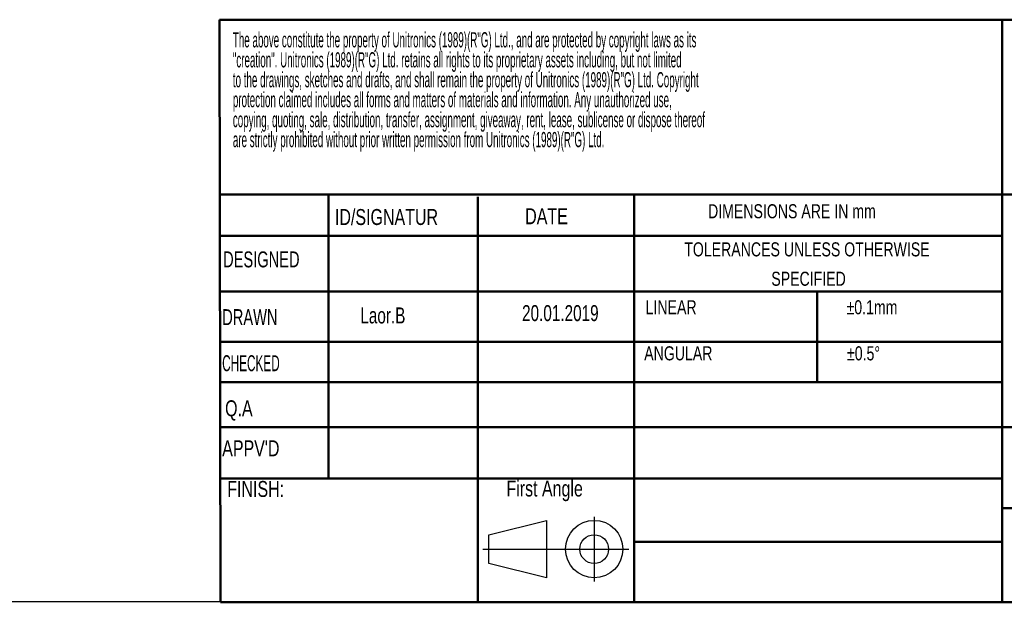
# Model space of a CAD drawing. Header units: millimetres. Extents: x 802 to 9345, y -804 to 1180.
# Tile 93 of 189: x 2426 to 2766, y -804 to -603. Entities that reach past the tile are written whole.
import ezdxf

# ---------------------------------------------------------------- set-up
doc = ezdxf.new("R2010")
doc.units = ezdxf.units.MM
doc.header["$LTSCALE"] = 30.734
doc.layers.get('0').update_dxf_attribs({"linetype": 'CONTINUOUS'})
doc.styles.add('SLDTEXTSTYLE0', font='TXT', dxfattribs={"width": 0.75})
doc.styles.add('SLDTEXTSTYLE1', font='TXT', dxfattribs={"width": 0.686449})
doc.styles.add('SLDTEXTSTYLE3', font='TXT', dxfattribs={"width": 0.482098})
doc.styles.add('SLDTEXTSTYLE4', font='TXT', dxfattribs={"width": 0.551421})

# ---------------------------------------------------------------- blocks, each defined once
blk = doc.blocks.new('Block1')
for p, q in [((294.62, 17.06), (300.62, 18.56)), ((300.62, 18.56), (300.62, 12.56)), ((305.62, 18.94), (305.62, 12.19)), ((294.62, 14.06), (294.62, 17.06)), ((293.98, 15.56), (309.24, 15.56)), ((300.62, 12.56), (294.62, 14.06))]:
    blk.add_line(p, q)
for radius in [3, 1.5]:
    blk.add_circle((305.62, 15.56), radius)
blk = doc.blocks.new('SW_NOTE_1')
at = {"color": 0, "attachment_point": 2, "style": 'SLDTEXTSTYLE0'}
for s, insert, char_height in [('TOLERANCES UNLESS OTHERWISE', (13.539, 1.705), 1.32292), ('SPECIFIED', (13.69, -1.059), 1.3229)]:
    blk.add_mtext(s, dxfattribs=dict(at, insert=insert, char_height=char_height))
blk = doc.blocks.new('SW_NOTE_0')
at = {"color": 0, "char_height": 1.5875, "attachment_point": 1, "style": 'SLDTEXTSTYLE3'}
for s, insert in [('The above constitute the property of Unitronics (1989)(R"G) Ltd., and are protected by copyright laws as its', (0, 2.05)), ('"creation". Unitronics (1989)(R"G) Ltd. retains all rights to its proprietary assets including, but not limited', (0, -0.04)), ('to the drawings, sketches and drafts, and shall remain the property of Unitronics (1989)(R"G) Ltd. Copyright', (0, -2.12)), ('protection claimed includes all forms and matters of materials and information. Any unauthorized use,', (0, -4.2)), ('copying, quoting, sale, distribution, transfer, assignment, giveaway, rent, lease, sublicense or dispose thereof', (0, -6.29)), ('are strictly prohibited without prior written permission from Unitronics (1989)(R"G) Ltd.', (0, -8.37))]:
    blk.add_mtext(s, dxfattribs=dict(at, insert=insert))

msp = doc.modelspace()

# ---------------------------------------------------------------- linework, layer by layer
at = {"color": 7, "linetype": 'Continuous', "lineweight": 50}
for p, q in [((2494.8, -602.79), (2993.18, -602.79)), ((2494.8, -602.79), (2495.13, -804)), ((2765.14, -602.79), (2765.14, -804)), ((2993.18, -663.2), (2494.9, -663.2)), ((2532.45, -663.2), (2532.45, -761.24)), ((2638.05, -804), (2638.05, -663.2)), ((2584.05, -663.98), (2584.05, -804)), ((2765.14, -677.47), (2494.92, -677.47)), ((2765.14, -696.66), (2494.96, -696.66)), ((2701.27, -696.66), (2701.27, -727.99)), ((2765.14, -714.03), (2494.98, -714.03)), ((2765.14, -727.99), (2495.01, -727.99)), ((2497, -743.5), (2495.03, -743.5)), ((2497, -743.5), (2993.18, -743.5)), ((2638.05, -761.24), (2495.06, -761.24)), ((2993.18, -771.54), (2765.14, -771.54)), ((2495.13, -804), (2993.51, -804))]:
    msp.add_line(p, q, dxfattribs=at)
at = {"linetype": 'Continuous', "lineweight": 50}
for p, q in [((2765.14, -761.24), (2638.05, -761.24)), ((2765.14, -783.06), (2638.05, -783.06))]:
    msp.add_line(p, q, dxfattribs=at)
msp.add_line((9344.74, -804), (801.94, -803.77))

# ---------------------------------------------------------------- block references
for name, p, xscale, yscale, zscale in [('SW_NOTE_0', (2499.38, -613.88), 3.307392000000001, 3.307392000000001, 3.307392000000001), ('SW_NOTE_1', (2647.98, -685.94), 3.67488, 3.67488, 3.67488)]:
    msp.add_blockref(name, p, dxfattribs=dict(xscale=xscale, yscale=yscale, zscale=zscale))
at = {"color": 7, "linetype": 'Continuous', "xscale": 3.307392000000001, "yscale": 3.307392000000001, "zscale": 3.307392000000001}
msp.add_blockref('Block1', (1613.42, -837.1), dxfattribs=at)

# ---------------------------------------------------------------- texts
at = {"attachment_point": 1}
for s, insert, char_height, style in [('DIMENSIONS ARE IN mm', (2663.56, -666.51), 4.8616, 'SLDTEXTSTYLE0'), ('DESIGNED', (2496, -682.81), 5.512, 'SLDTEXTSTYLE1'), ('LINEAR', (2642, -699.67), 4.862, 'SLDTEXTSTYLE0'), ('±0.1mm', (2711.41, -699.67), 4.862, 'SLDTEXTSTYLE0'), ('{\\fArial|b0|i0|c0|p34;Laor.B}', (2543.42, -702.17), 5.5123, 'SLDTEXTSTYLE1'), ('{\\fArial|b0|i0|c177|p34;20.01.2019}', (2599.3, -701.36), 5.5123, 'SLDTEXTSTYLE1'), ('ANGULAR', (2641.51, -715.58), 4.862, 'SLDTEXTSTYLE0'), ('±0.5°', (2711.58, -715.58), 4.862, 'SLDTEXTSTYLE0'), ('CHECKED', (2495.69, -718.67), 5.512, 'SLDTEXTSTYLE4'), ('FINISH:', (2497.44, -762.1), 5.512, 'SLDTEXTSTYLE0'), ('First Angle', (2593.89, -761.94), 5.5123, 'SLDTEXTSTYLE0')]:
    msp.add_mtext(s, dxfattribs=dict(at, insert=insert, char_height=char_height, style=style))
at = {"color": 7, "linetype": 'Continuous', "lineweight": 0, "attachment_point": 1}
for s, insert, char_height, style in [('ID/SIGNATUR', (2534.65, -668.18), 5.5123, 'SLDTEXTSTYLE0'), ('DATE', (2600.38, -667.91), 5.512, 'SLDTEXTSTYLE0'), ('DRAWN', (2495.7, -702.76), 5.512, 'SLDTEXTSTYLE1'), ('Q.A', (2496.69, -734.24), 5.512, 'SLDTEXTSTYLE0'), ("APPV'D", (2495.69, -748.07), 5.512, 'SLDTEXTSTYLE0')]:
    msp.add_mtext(s, dxfattribs=dict(at, insert=insert, char_height=char_height, style=style))

doc.saveas('drawing.dxf')
